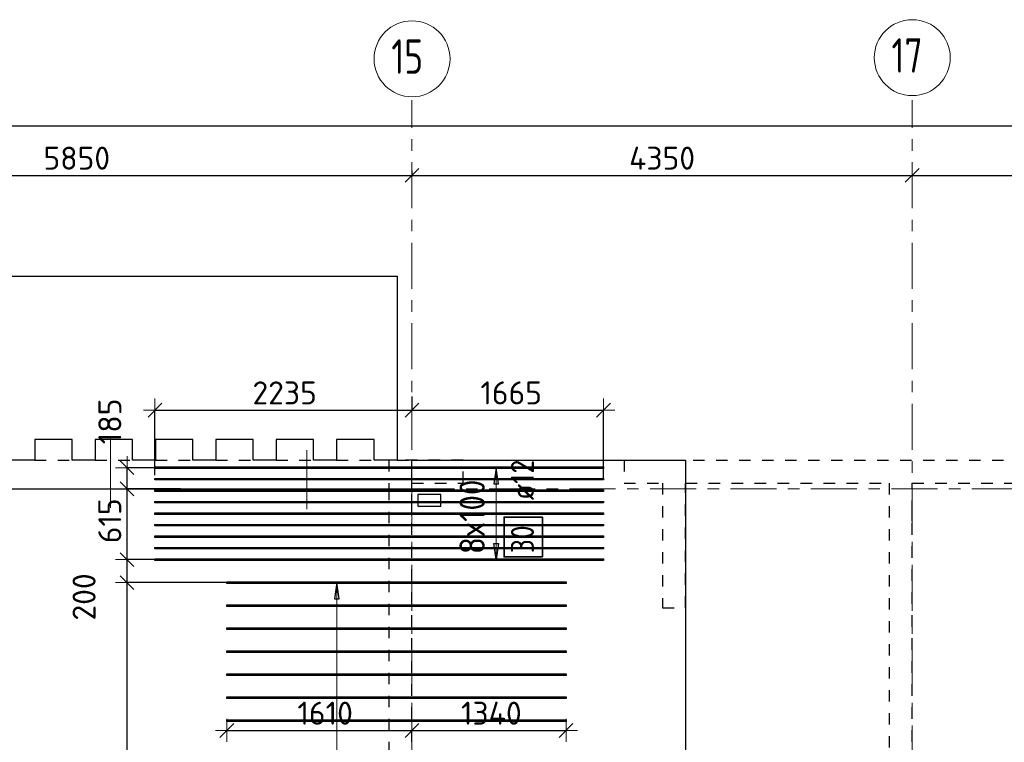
# Model space of a CAD drawing. Header units: metres. Extents: x -38 to 97, y -15 to 21.
# Tile 37 of 256: x 35.29 to 43.85, y 14.2 to 20.48. Entities that reach past the tile are written whole.
import ezdxf

# ---------------------------------------------------------------- set-up
doc = ezdxf.new("R2010")
doc.units = ezdxf.units.M
doc.header["$PDMODE"] = 65
for name, pattern in [('______11', [0.5, 0.4, -0.05, 0, -0.05]), ('______2', [0.0405, 0.03, -0.0105]), ('______3', [0.5, 0.4, -0.1]), ('______5', [1.1, 0.8, -0.1, 0.1, -0.1])]:
    doc.linetypes.add(name, pattern=pattern)
for name, color, linetype, lineweight in [('XR$2$Осевая линия (1)', 7, '______5', 13), ('XR$2$Размерная линия (1)', 7, 'Continuous', 13), ('XR$6$Балка (1)', 7, '______3', 13), ('XR$6$Перекрытие (1)', 7, 'Continuous', 35), ('XR$6$Размерная линия (1)', 7, 'Continuous', 13)]:
    doc.layers.add(name, color=color, linetype=linetype, lineweight=lineweight)
doc.layers.add('XR$6$Арм.стержн.Доп. Арм верхн.зоны Х', color=7, linetype='Continuous', lineweight=35, true_color=0x8c8cff)
doc.layers.add('XR$7$Стена_ бетон несущ.', color=7, linetype='Continuous', lineweight=70, true_color=0xb4b496)
doc.styles.add('ISOCPEUR', font='txt')
doc.dimstyles.new('DIMSTYLE_3', dxfattribs={"dimtxt": 0.2, "dimasz": 0.2, "dimexe": 0, "dimexo": 0, "dimgap": 0.1, "dimtad": 2, "dimdec": 0, "dimlfac": 1000, "dimrnd": 5, "dimzin": 12, "dimdsep": 46, "dimtxsty": 'ISOCPEUR', "dimblk1": 'ALL_ML_STRICH', "dimblk2": 'ALL_ML_STRICH', "dimsah": 1, "dimcen": 0, "dimclrd": 7, "dimclre": 256, "dimclrt": 7, "dimadec": 0, "dimazin": 0, "dimtfac": 1, "dimtdec": 0, "dimtix": 1, "dimtmove": 2, "dimatfit": 3, "dimfxl": 0, "dimtzin": 0, "dimlwd": 0, "dimlwe": -3, "dimarcsym": 0})
doc.dimstyles.new('DIMSTYLE_36', dxfattribs={"dimtxt": 0.2, "dimasz": 0.2, "dimexe": 0, "dimexo": 0, "dimgap": 0.1, "dimtad": 2, "dimdec": 0, "dimlfac": 1000, "dimrnd": 5, "dimzin": 12, "dimdsep": 46, "dimtxsty": 'ISOCPEUR', "dimblk1": 'ALL_ML_STRICH', "dimblk2": 'ALL_ML_STRICH', "dimsah": 1, "dimcen": 0, "dimclrd": 7, "dimclre": 256, "dimclrt": 7, "dimadec": 0, "dimazin": 0, "dimtfac": 1, "dimtdec": 0, "dimtix": 1, "dimtmove": 2, "dimatfit": 3, "dimfxl": 0, "dimtvp": 1.2, "dimtzin": 0, "dimlwd": 0, "dimlwe": -3, "dimarcsym": 0})

# ---------------------------------------------------------------- blocks, each defined once
blk = doc.blocks.new('ALL_ML_STRICH')
at = {"color": 0, "linetype": 'ByBlock', "lineweight": -2}
for p, q in [((0, -0.5), (0, 0.5)), ((-1, 0), (0.5, 0)), ((-0.3, -0.3), (0.3, 0.3))]:
    blk.add_line(p, q, dxfattribs=at)
blk = doc.blocks.new('*D11')
at = {"layer": 'DEFPOINTS', "color": 7, "linetype": 'Continuous', "lineweight": 13, "transparency": 33554687}
for p in [(0.5, 19.5574), (0.5, 19.3768), (61.6, 17.1197)]:
    blk.add_point(p, dxfattribs=at)
at = {"layer": 'XR$2$Размерная линия (1)', "color": 9, "linetype": 'Continuous', "lineweight": -2, "true_color": 0xc7c7c7, "transparency": 33554687}
for p, q in [((0.5, 19.3568), (0.5, 19.5574)), ((61.6, 17.1397), (61.6, 19.5574))]:
    blk.add_line(p, q, dxfattribs=at)
at = {"layer": 'XR$2$Размерная линия (1)', "color": 7, "linetype": 'Continuous', "lineweight": -2, "transparency": 33554687}
blk.add_line((0.5, 19.5574), (61.6, 19.5574), dxfattribs=at)
at = {"layer": 'XR$2$Размерная линия (1)', "color": 7, "linetype": 'Continuous', "lineweight": 13, "transparency": 33554687, "xscale": 0.2, "yscale": 0.2, "zscale": 0.2, "rotation": 180}
blk.add_blockref('ALL_ML_STRICH', (0.5, 19.5574), dxfattribs=at)
at = {"layer": 'XR$2$Размерная линия (1)', "color": 7, "linetype": 'Continuous', "lineweight": 13, "transparency": 33554687, "xscale": 0.2, "yscale": 0.2, "zscale": 0.2}
blk.add_blockref('ALL_ML_STRICH', (61.6, 19.5574), dxfattribs=at)
at = {"layer": 'XR$2$Размерная линия (1)', "color": 7, "linetype": 'Continuous', "lineweight": 13, "transparency": 33554687, "insert": (31.1, 19.7074), "char_height": 0.2, "width": 1, "attachment_point": 5, "style": 'ISOCPEUR'}
blk.add_mtext('\\A1;{61100}', dxfattribs=at)
blk = doc.blocks.new('*D34')
at = {"layer": 'DEFPOINTS', "color": 7, "linetype": 'Continuous', "lineweight": 13, "transparency": 33554687}
for p in [(38.7, 19.1856), (32.85, 19.1352), (32.85, 19.1261)]:
    blk.add_point(p, dxfattribs=at)
at = {"layer": 'XR$2$Размерная линия (1)', "color": 9, "linetype": 'Continuous', "lineweight": -2, "true_color": 0xc7c7c7, "transparency": 33554687}
for p, q in [((32.85, 19.1261), (32.85, 19.1261)), ((38.7, 19.1656), (38.7, 19.1261))]:
    blk.add_line(p, q, dxfattribs=at)
at = {"layer": 'XR$2$Размерная линия (1)', "color": 7, "linetype": 'Continuous', "lineweight": -2, "transparency": 33554687}
blk.add_line((32.85, 19.1261), (38.7, 19.1261), dxfattribs=at)
at = {"layer": 'XR$2$Размерная линия (1)', "color": 7, "linetype": 'Continuous', "lineweight": 13, "transparency": 33554687, "xscale": 0.2, "yscale": 0.2, "zscale": 0.2, "rotation": 180}
blk.add_blockref('ALL_ML_STRICH', (32.85, 19.1261), dxfattribs=at)
at = {"layer": 'XR$2$Размерная линия (1)', "color": 7, "linetype": 'Continuous', "lineweight": 13, "transparency": 33554687, "xscale": 0.2, "yscale": 0.2, "zscale": 0.2}
blk.add_blockref('ALL_ML_STRICH', (38.7, 19.1261), dxfattribs=at)
at = {"layer": 'XR$2$Размерная линия (1)', "color": 7, "linetype": 'Continuous', "lineweight": 13, "transparency": 33554687, "insert": (35.785, 19.2761), "char_height": 0.2, "width": 0.8, "attachment_point": 5, "style": 'ISOCPEUR'}
blk.add_mtext('\\A1;{5850}', dxfattribs=at)
blk = doc.blocks.new('*D35')
at = {"layer": 'DEFPOINTS', "color": 7, "linetype": 'Continuous', "lineweight": 13, "transparency": 33554687}
for p in [(38.7, 19.1856), (38.7, 19.1261), (43.05, 19.1044)]:
    blk.add_point(p, dxfattribs=at)
at = {"layer": 'XR$2$Размерная линия (1)', "color": 9, "linetype": 'Continuous', "lineweight": -2, "true_color": 0xc7c7c7, "transparency": 33554687}
for p, q in [((38.7, 19.1656), (38.7, 19.1261)), ((43.05, 19.1244), (43.05, 19.1261))]:
    blk.add_line(p, q, dxfattribs=at)
at = {"layer": 'XR$2$Размерная линия (1)', "color": 7, "linetype": 'Continuous', "lineweight": -2, "transparency": 33554687}
blk.add_line((38.7, 19.1261), (43.05, 19.1261), dxfattribs=at)
at = {"layer": 'XR$2$Размерная линия (1)', "color": 7, "linetype": 'Continuous', "lineweight": 13, "transparency": 33554687, "xscale": 0.2, "yscale": 0.2, "zscale": 0.2, "rotation": 180}
blk.add_blockref('ALL_ML_STRICH', (38.7, 19.1261), dxfattribs=at)
at = {"layer": 'XR$2$Размерная линия (1)', "color": 7, "linetype": 'Continuous', "lineweight": 13, "transparency": 33554687, "xscale": 0.2, "yscale": 0.2, "zscale": 0.2}
blk.add_blockref('ALL_ML_STRICH', (43.05, 19.1261), dxfattribs=at)
at = {"layer": 'XR$2$Размерная линия (1)', "color": 7, "linetype": 'Continuous', "lineweight": 13, "transparency": 33554687, "insert": (40.875, 19.2761), "char_height": 0.2, "width": 0.8, "attachment_point": 5, "style": 'ISOCPEUR'}
blk.add_mtext('\\A1;{4350}', dxfattribs=at)
blk = doc.blocks.new('*D36')
at = {"layer": 'DEFPOINTS', "color": 7, "linetype": 'Continuous', "lineweight": 13, "transparency": 33554687}
for p in [(43.05, 19.1261), (43.05, 19.1044), (45.65, 19.0502)]:
    blk.add_point(p, dxfattribs=at)
at = {"layer": 'XR$2$Размерная линия (1)', "color": 9, "linetype": 'Continuous', "lineweight": -2, "true_color": 0xc7c7c7, "transparency": 33554687}
for p, q in [((43.05, 19.1244), (43.05, 19.1261)), ((45.65, 19.0702), (45.65, 19.1261))]:
    blk.add_line(p, q, dxfattribs=at)
at = {"layer": 'XR$2$Размерная линия (1)', "color": 7, "linetype": 'Continuous', "lineweight": -2, "transparency": 33554687}
blk.add_line((43.05, 19.1261), (45.65, 19.1261), dxfattribs=at)
at = {"layer": 'XR$2$Размерная линия (1)', "color": 7, "linetype": 'Continuous', "lineweight": 13, "transparency": 33554687, "xscale": 0.2, "yscale": 0.2, "zscale": 0.2, "rotation": 180}
blk.add_blockref('ALL_ML_STRICH', (43.05, 19.1261), dxfattribs=at)
at = {"layer": 'XR$2$Размерная линия (1)', "color": 7, "linetype": 'Continuous', "lineweight": 13, "transparency": 33554687, "xscale": 0.2, "yscale": 0.2, "zscale": 0.2}
blk.add_blockref('ALL_ML_STRICH', (45.65, 19.1261), dxfattribs=at)
at = {"layer": 'XR$2$Размерная линия (1)', "color": 7, "linetype": 'Continuous', "lineweight": 13, "transparency": 33554687, "insert": (44.36, 19.2761), "char_height": 0.2, "width": 0.8, "attachment_point": 5, "style": 'ISOCPEUR'}
blk.add_mtext('\\A1;{2600}', dxfattribs=at)
blk = doc.blocks.new('*D1123')
at = {"layer": 'DEFPOINTS', "color": 7, "linetype": 'Continuous', "lineweight": 13, "transparency": 33554687}
for p in [(38.7, 17.2235), (36.4651, 17.0845), (36.4651, 16.4984)]:
    blk.add_point(p, dxfattribs=at)
at = {"layer": 'XR$6$Размерная линия (1)', "color": 9, "linetype": 'Continuous', "lineweight": -2, "true_color": 0xc7c7c7, "transparency": 33554687}
for p, q in [((38.7, 17.2035), (38.7, 17.0845)), ((36.4651, 16.5184), (36.4651, 17.0845))]:
    blk.add_line(p, q, dxfattribs=at)
at = {"layer": 'XR$6$Размерная линия (1)', "color": 7, "linetype": 'Continuous', "lineweight": -2, "transparency": 33554687}
blk.add_line((36.4651, 17.0845), (38.7, 17.0845), dxfattribs=at)
at = {"layer": 'XR$6$Размерная линия (1)', "color": 7, "linetype": 'Continuous', "lineweight": 13, "transparency": 33554687, "xscale": 0.2, "yscale": 0.2, "zscale": 0.2, "rotation": 180}
blk.add_blockref('ALL_ML_STRICH', (36.4651, 17.0845), dxfattribs=at)
at = {"layer": 'XR$6$Размерная линия (1)', "color": 7, "linetype": 'Continuous', "lineweight": 13, "transparency": 33554687, "xscale": 0.2, "yscale": 0.2, "zscale": 0.2}
blk.add_blockref('ALL_ML_STRICH', (38.7, 17.0845), dxfattribs=at)
at = {"layer": 'XR$6$Размерная линия (1)', "color": 7, "linetype": 'Continuous', "lineweight": 13, "transparency": 33554687, "insert": (37.5926, 17.2345), "char_height": 0.2, "width": 0.8, "attachment_point": 5, "style": 'ISOCPEUR'}
blk.add_mtext('\\A1;{2235}', dxfattribs=at)
blk = doc.blocks.new('*D1124')
at = {"layer": 'DEFPOINTS', "color": 7, "linetype": 'Continuous', "lineweight": 13, "transparency": 33554687}
for p in [(38.7, 17.2235), (38.7, 17.0845), (40.3651, 16.4749)]:
    blk.add_point(p, dxfattribs=at)
at = {"layer": 'XR$6$Размерная линия (1)', "color": 9, "linetype": 'Continuous', "lineweight": -2, "true_color": 0xc7c7c7, "transparency": 33554687}
for p, q in [((38.7, 17.2035), (38.7, 17.0845)), ((40.3651, 16.4949), (40.3651, 17.0845))]:
    blk.add_line(p, q, dxfattribs=at)
at = {"layer": 'XR$6$Размерная линия (1)', "color": 7, "linetype": 'Continuous', "lineweight": -2, "transparency": 33554687}
blk.add_line((38.7, 17.0845), (40.3651, 17.0845), dxfattribs=at)
at = {"layer": 'XR$6$Размерная линия (1)', "color": 7, "linetype": 'Continuous', "lineweight": 13, "transparency": 33554687, "xscale": 0.2, "yscale": 0.2, "zscale": 0.2, "rotation": 180}
blk.add_blockref('ALL_ML_STRICH', (38.7, 17.0845), dxfattribs=at)
at = {"layer": 'XR$6$Размерная линия (1)', "color": 7, "linetype": 'Continuous', "lineweight": 13, "transparency": 33554687, "xscale": 0.2, "yscale": 0.2, "zscale": 0.2}
blk.add_blockref('ALL_ML_STRICH', (40.3651, 17.0845), dxfattribs=at)
at = {"layer": 'XR$6$Размерная линия (1)', "color": 7, "linetype": 'Continuous', "lineweight": 13, "transparency": 33554687, "insert": (39.5626, 17.2345), "char_height": 0.2, "width": 0.8, "attachment_point": 5, "style": 'ISOCPEUR'}
blk.add_mtext('\\A1;{1665}', dxfattribs=at)
blk = doc.blocks.new('*D1125')
at = {"layer": 'DEFPOINTS', "color": 7, "linetype": 'Continuous', "lineweight": 13, "transparency": 33554687}
for p in [(37.0901, 14.2984), (37.0901, 14.2724), (38.7, 14.296)]:
    blk.add_point(p, dxfattribs=at)
at = {"layer": 'XR$6$Размерная линия (1)', "color": 9, "linetype": 'Continuous', "lineweight": -2, "true_color": 0xc7c7c7, "transparency": 33554687}
for p, q in [((37.0901, 14.2924), (37.0901, 14.2984)), ((38.7, 14.2984), (38.7, 14.2984))]:
    blk.add_line(p, q, dxfattribs=at)
at = {"layer": 'XR$6$Размерная линия (1)', "color": 7, "linetype": 'Continuous', "lineweight": -2, "transparency": 33554687}
blk.add_line((37.0901, 14.2984), (38.7, 14.2984), dxfattribs=at)
at = {"layer": 'XR$6$Размерная линия (1)', "color": 7, "linetype": 'Continuous', "lineweight": 13, "transparency": 33554687, "xscale": 0.2, "yscale": 0.2, "zscale": 0.2, "rotation": 180}
blk.add_blockref('ALL_ML_STRICH', (37.0901, 14.2984), dxfattribs=at)
at = {"layer": 'XR$6$Размерная линия (1)', "color": 7, "linetype": 'Continuous', "lineweight": 13, "transparency": 33554687, "xscale": 0.2, "yscale": 0.2, "zscale": 0.2}
blk.add_blockref('ALL_ML_STRICH', (38.7, 14.2984), dxfattribs=at)
at = {"layer": 'XR$6$Размерная линия (1)', "color": 7, "linetype": 'Continuous', "lineweight": 13, "transparency": 33554687, "insert": (37.9451, 14.4484), "char_height": 0.2, "width": 0.8, "attachment_point": 5, "style": 'ISOCPEUR'}
blk.add_mtext('\\A1;{1610}', dxfattribs=at)
blk = doc.blocks.new('*D1126')
at = {"layer": 'DEFPOINTS', "color": 7, "linetype": 'Continuous', "lineweight": 13, "transparency": 33554687}
for p in [(40.0401, 14.3038), (38.7, 14.2984), (38.7, 14.296)]:
    blk.add_point(p, dxfattribs=at)
at = {"layer": 'XR$6$Размерная линия (1)', "color": 9, "linetype": 'Continuous', "lineweight": -2, "true_color": 0xc7c7c7, "transparency": 33554687}
for p, q in [((38.7, 14.2984), (38.7, 14.2984)), ((40.0401, 14.2984), (40.0401, 14.2984))]:
    blk.add_line(p, q, dxfattribs=at)
at = {"layer": 'XR$6$Размерная линия (1)', "color": 7, "linetype": 'Continuous', "lineweight": -2, "transparency": 33554687}
blk.add_line((38.7, 14.2984), (40.0401, 14.2984), dxfattribs=at)
at = {"layer": 'XR$6$Размерная линия (1)', "color": 7, "linetype": 'Continuous', "lineweight": 13, "transparency": 33554687, "xscale": 0.2, "yscale": 0.2, "zscale": 0.2, "rotation": 180}
blk.add_blockref('ALL_ML_STRICH', (38.7, 14.2984), dxfattribs=at)
at = {"layer": 'XR$6$Размерная линия (1)', "color": 7, "linetype": 'Continuous', "lineweight": 13, "transparency": 33554687, "xscale": 0.2, "yscale": 0.2, "zscale": 0.2}
blk.add_blockref('ALL_ML_STRICH', (40.0401, 14.2984), dxfattribs=at)
at = {"layer": 'XR$6$Размерная линия (1)', "color": 7, "linetype": 'Continuous', "lineweight": 13, "transparency": 33554687, "insert": (39.3901, 14.4484), "char_height": 0.2, "width": 0.8, "attachment_point": 5, "style": 'ISOCPEUR'}
blk.add_mtext('\\A1;{1340}', dxfattribs=at)
blk = doc.blocks.new('*D1340')
at = {"layer": 'DEFPOINTS', "color": 7, "linetype": 'Continuous', "lineweight": 13, "transparency": 33554687}
for p in [(37.1609, 15.584), (36.222, 9), (36.5867, 9)]:
    blk.add_point(p, dxfattribs=at)
at = {"layer": 'XR$6$Размерная линия (1)', "color": 9, "linetype": 'Continuous', "lineweight": -2, "true_color": 0xc7c7c7, "transparency": 33554687}
for p, q in [((37.1409, 15.584), (36.222, 15.584)), ((36.6067, 9), (36.222, 9))]:
    blk.add_line(p, q, dxfattribs=at)
at = {"layer": 'XR$6$Размерная линия (1)', "color": 7, "linetype": 'Continuous', "lineweight": -2, "transparency": 33554687}
blk.add_line((36.222, 9), (36.222, 15.584), dxfattribs=at)
at = {"layer": 'XR$6$Размерная линия (1)', "color": 7, "linetype": 'Continuous', "lineweight": 13, "transparency": 33554687, "xscale": 0.2, "yscale": 0.2, "zscale": 0.2}
for p, rotation in [((36.222, 15.584), 90), ((36.222, 9), 270)]:
    blk.add_blockref('ALL_ML_STRICH', p, dxfattribs=dict(at, rotation=rotation))
at = {"layer": 'XR$6$Размерная линия (1)', "color": 7, "linetype": 'Continuous', "lineweight": 13, "transparency": 33554687, "insert": (36.072, 12.302), "char_height": 0.2, "width": 0.8, "attachment_point": 5, "rotation": 90, "style": 'ISOCPEUR'}
blk.add_mtext('\\A1;{6585}', dxfattribs=at)
blk = doc.blocks.new('*D1341')
at = {"layer": 'DEFPOINTS', "color": 7, "linetype": 'Continuous', "lineweight": 13, "transparency": 33554687}
for p in [(36.9648, 15.784), (36.222, 15.584), (37.1609, 15.584)]:
    blk.add_point(p, dxfattribs=at)
at = {"layer": 'XR$6$Размерная линия (1)', "color": 9, "linetype": 'Continuous', "lineweight": -2, "true_color": 0xc7c7c7, "transparency": 33554687}
for p, q in [((36.9448, 15.784), (36.222, 15.784)), ((37.1409, 15.584), (36.222, 15.584))]:
    blk.add_line(p, q, dxfattribs=at)
at = {"layer": 'XR$6$Размерная линия (1)', "color": 7, "linetype": 'Continuous', "lineweight": -2, "transparency": 33554687}
blk.add_line((36.222, 15.584), (36.222, 15.784), dxfattribs=at)
at = {"layer": 'XR$6$Размерная линия (1)', "color": 7, "linetype": 'Continuous', "lineweight": 13, "transparency": 33554687, "xscale": 0.2, "yscale": 0.2, "zscale": 0.2}
for p, rotation in [((36.222, 15.784), 90), ((36.222, 15.584), 270)]:
    blk.add_blockref('ALL_ML_STRICH', p, dxfattribs=dict(at, rotation=rotation))
at = {"layer": 'XR$6$Размерная линия (1)', "color": 7, "linetype": 'Continuous', "lineweight": 13, "transparency": 33554687, "insert": (35.8484, 15.4595), "char_height": 0.2, "width": 0.6, "attachment_point": 5, "rotation": 90, "style": 'ISOCPEUR'}
blk.add_mtext('\\A1;{200}', dxfattribs=at)
blk = doc.blocks.new('*D1342')
at = {"layer": 'DEFPOINTS', "color": 7, "linetype": 'Continuous', "lineweight": 13, "transparency": 33554687}
for p in [(36.7079, 16.4), (36.222, 15.784), (36.9648, 15.784)]:
    blk.add_point(p, dxfattribs=at)
at = {"layer": 'XR$6$Размерная линия (1)', "color": 9, "linetype": 'Continuous', "lineweight": -2, "true_color": 0xc7c7c7, "transparency": 33554687}
for p, q in [((36.6879, 16.4), (36.222, 16.4)), ((36.9448, 15.784), (36.222, 15.784))]:
    blk.add_line(p, q, dxfattribs=at)
at = {"layer": 'XR$6$Размерная линия (1)', "color": 7, "linetype": 'Continuous', "lineweight": -2, "transparency": 33554687}
blk.add_line((36.222, 15.784), (36.222, 16.4), dxfattribs=at)
at = {"layer": 'XR$6$Размерная линия (1)', "color": 7, "linetype": 'Continuous', "lineweight": 13, "transparency": 33554687, "xscale": 0.2, "yscale": 0.2, "zscale": 0.2}
for p, rotation in [((36.222, 16.4), 90), ((36.222, 15.784), 270)]:
    blk.add_blockref('ALL_ML_STRICH', p, dxfattribs=dict(at, rotation=rotation))
at = {"layer": 'XR$6$Размерная линия (1)', "color": 7, "linetype": 'Continuous', "lineweight": 13, "transparency": 33554687, "insert": (36.072, 16.122), "char_height": 0.2, "width": 0.6, "attachment_point": 5, "rotation": 90, "style": 'ISOCPEUR'}
blk.add_mtext('\\A1;{615}', dxfattribs=at)
blk = doc.blocks.new('*D1343')
at = {"layer": 'DEFPOINTS', "color": 7, "linetype": 'Continuous', "lineweight": 13, "transparency": 33554687}
for p in [(36.9899, 16.584), (36.222, 16.4), (36.7079, 16.4)]:
    blk.add_point(p, dxfattribs=at)
at = {"layer": 'XR$6$Размерная линия (1)', "color": 9, "linetype": 'Continuous', "lineweight": -2, "true_color": 0xc7c7c7, "transparency": 33554687}
for p, q in [((36.9699, 16.584), (36.222, 16.584)), ((36.6879, 16.4), (36.222, 16.4))]:
    blk.add_line(p, q, dxfattribs=at)
at = {"layer": 'XR$6$Размерная линия (1)', "color": 7, "linetype": 'Continuous', "lineweight": -2, "transparency": 33554687}
blk.add_line((36.222, 16.4), (36.222, 16.584), dxfattribs=at)
at = {"layer": 'XR$6$Размерная линия (1)', "color": 7, "linetype": 'Continuous', "lineweight": 13, "transparency": 33554687, "xscale": 0.2, "yscale": 0.2, "zscale": 0.2}
for p, rotation in [((36.222, 16.584), 90), ((36.222, 16.4), 270)]:
    blk.add_blockref('ALL_ML_STRICH', p, dxfattribs=dict(at, rotation=rotation))
at = {"layer": 'XR$6$Размерная линия (1)', "color": 7, "linetype": 'Continuous', "lineweight": 13, "transparency": 33554687, "insert": (36.0723, 16.9866), "char_height": 0.2, "width": 0.6, "attachment_point": 5, "rotation": 90, "style": 'ISOCPEUR'}
blk.add_mtext('\\A1;{185}', dxfattribs=at)

msp = doc.modelspace()

# ---------------------------------------------------------------- linework, layer by layer
at = {"color": 52, "linetype": 'Continuous', "lineweight": 13, "transparency": 33554687}
for p, q in [((36.079, 16.8457), (36.079, 16.2357)), ((36.079, 16.8457), (36.079, 16.2357)), ((37.7851, 16.736), (37.7851, 16.2228)), ((37.7851, 16.736), (37.7851, 16.2228))]:
    msp.add_line(p, q, dxfattribs=at)
at = {"layer": 'XR$2$Осевая линия (1)', "color": 253, "linetype": '______11', "lineweight": 13, "true_color": 0xa0a0a0, "transparency": 33554687}
for p, q in [((38.7, 8.34), (38.7, 19.78)), ((43.05, 8.34), (43.05, 19.78)), ((-2.63, 16.4), (62.6, 16.4))]:
    msp.add_line(p, q, dxfattribs=at)
at = {"layer": 'XR$2$Осевая линия (1)', "color": 7, "linetype": 'Continuous', "lineweight": 13, "transparency": 33554687}
for centre in [(38.7004, 20.1401), (43.0504, 20.1501)]:
    msp.add_circle(centre, 0.3304, dxfattribs=at)
at = {"layer": 'XR$6$Арм.стержн.Доп. Арм верхн.зоны Х', "color": 253, "linetype": 'Continuous', "lineweight": -3, "true_color": 0xa0a0a0, "transparency": 33554687}
for p, q in [((39.4332, 16.584), (39.3332, 16.584)), ((39.4332, 16.584), (39.5332, 16.584)), ((39.4332, 15.784), (39.3332, 15.784)), ((39.4332, 15.784), (39.5332, 15.784)), ((38.047, 15.584), (37.947, 15.584)), ((38.047, 15.584), (38.147, 15.584))]:
    msp.add_line(p, q, dxfattribs=at)
at = {"layer": 'XR$6$Арм.стержн.Доп. Арм верхн.зоны Х', "color": 7, "linetype": 'Continuous', "lineweight": 25, "transparency": 33554687}
for p, q in [((39.4332, 16.584), (39.4132, 16.444)), ((39.4532, 16.444), (39.4332, 16.584)), ((39.4132, 16.444), (39.4532, 16.444)), ((39.4332, 15.784), (39.4132, 15.9239)), ((39.4132, 15.9239), (39.4532, 15.9239)), ((39.4532, 15.9239), (39.4332, 15.784)), ((38.047, 15.584), (38.027, 15.444)), ((38.067, 15.444), (38.047, 15.584)), ((38.027, 15.444), (38.067, 15.444))]:
    msp.add_line(p, q, dxfattribs=at)
at = {"layer": 'XR$6$Арм.стержн.Доп. Арм верхн.зоны Х', "color": 7, "linetype": 'Continuous', "lineweight": 13, "transparency": 33554687}
for p, q in [((39.4332, 16.584), (39.4332, 16.584)), ((39.4332, 15.784), (39.4332, 16.584)), ((39.4332, 15.784), (39.4332, 15.784)), ((38.047, 15.584), (38.047, 15.584)), ((38.047, 8.184), (38.047, 15.584))]:
    msp.add_line(p, q, dxfattribs=at)
at = {"layer": 'XR$6$Арм.стержн.Доп. Арм верхн.зоны Х', "color": 34, "linetype": 'Continuous', "lineweight": 25, "transparency": 33554687}
for points in [[(40.3651, 16.578), (36.4651, 16.578), (36.4651, 16.59), (40.3651, 16.59), (40.3651, 16.578)], [(40.3651, 16.478), (36.4651, 16.478), (36.4651, 16.49), (40.3651, 16.49), (40.3651, 16.478)], [(40.3651, 16.378), (36.4651, 16.378), (36.4651, 16.39), (40.3651, 16.39), (40.3651, 16.378)], [(40.3651, 16.278), (36.4651, 16.278), (36.4651, 16.29), (40.3651, 16.29), (40.3651, 16.278)], [(40.3651, 16.178), (36.4651, 16.178), (36.4651, 16.19), (40.3651, 16.19), (40.3651, 16.178)], [(40.3651, 16.078), (36.4651, 16.078), (36.4651, 16.09), (40.3651, 16.09), (40.3651, 16.078)], [(40.3651, 15.978), (36.4651, 15.978), (36.4651, 15.99), (40.3651, 15.99), (40.3651, 15.978)], [(40.3651, 15.878), (36.4651, 15.878), (36.4651, 15.89), (40.3651, 15.89), (40.3651, 15.878)], [(40.3651, 15.778), (36.4651, 15.778), (36.4651, 15.79), (40.3651, 15.79), (40.3651, 15.778)]]:
    msp.add_lwpolyline(points, dxfattribs=at)
at = {"layer": 'XR$6$Арм.стержн.Доп. Арм верхн.зоны Х', "color": 7, "linetype": 'Continuous', "lineweight": 35, "transparency": 33554687}
msp.add_lwpolyline([(39.834, 15.8075), (39.834, 16.1541), (39.5006, 16.1541), (39.5006, 15.8075), (39.834, 15.8075)], dxfattribs=at)
at = {"layer": 'XR$6$Арм.стержн.Доп. Арм верхн.зоны Х', "color": 7, "linetype": 'Continuous', "lineweight": 25, "transparency": 33554687}
for points in [[(40.0401, 15.576), (37.0901, 15.576), (37.0901, 15.592), (40.0401, 15.592), (40.0401, 15.576)], [(40.0401, 15.376), (37.0901, 15.376), (37.0901, 15.392), (40.0401, 15.392), (40.0401, 15.376)], [(40.0401, 15.176), (37.0901, 15.176), (37.0901, 15.192), (40.0401, 15.192), (40.0401, 15.176)], [(40.0401, 14.976), (37.0901, 14.976), (37.0901, 14.992), (40.0401, 14.992), (40.0401, 14.976)], [(40.0401, 14.776), (37.0901, 14.776), (37.0901, 14.792), (40.0401, 14.792), (40.0401, 14.776)], [(40.0401, 14.576), (37.0901, 14.576), (37.0901, 14.592), (40.0401, 14.592), (40.0401, 14.576)], [(40.0401, 14.376), (37.0901, 14.376), (37.0901, 14.392), (40.0401, 14.392), (40.0401, 14.376)]]:
    msp.add_lwpolyline(points, dxfattribs=at)
at = {"layer": 'XR$6$Балка (1)', "color": 7, "linetype": '______2', "lineweight": 25, "transparency": 33554687}
for p, q in [((35.4199, 16.6502), (35.7449, 16.6502)), ((35.9449, 16.6502), (36.2699, 16.6502)), ((36.4699, 16.6502), (36.7949, 16.6502)), ((36.9949, 16.6502), (37.3199, 16.6502)), ((37.5199, 16.6502), (37.8449, 16.6502)), ((38.0449, 16.6502), (38.3699, 16.6502)), ((38.5699, 16.6502), (38.7, 16.6502))]:
    msp.add_line(p, q, dxfattribs=at)
at = {"layer": 'XR$6$Балка (1)', "color": 7, "linetype": '______2', "lineweight": 18, "transparency": 33554687}
msp.add_line((38.7, 16.6502), (38.7, 16.6502), dxfattribs=at)
at = {"layer": 'XR$6$Перекрытие (1)', "color": 7, "linetype": 'Continuous', "lineweight": 25, "transparency": 33554687}
for p, q in [((35.2199, 18.2502), (38.5699, 18.2502)), ((38.5699, 18.2502), (38.5699, 16.8302)), ((35.7449, 16.8302), (35.4199, 16.8302)), ((35.4199, 16.8302), (35.4199, 16.6502)), ((35.7449, 16.6502), (35.7449, 16.8302)), ((36.2699, 16.8302), (35.9449, 16.8302)), ((35.9449, 16.8302), (35.9449, 16.6502)), ((36.2699, 16.6502), (36.2699, 16.8302)), ((36.4699, 16.8302), (36.4699, 16.6502)), ((36.7949, 16.8302), (36.4699, 16.8302)), ((36.7949, 16.6502), (36.7949, 16.8302)), ((37.3199, 16.8302), (36.9949, 16.8302)), ((36.9949, 16.8302), (36.9949, 16.6502)), ((37.3199, 16.6502), (37.3199, 16.8302)), ((37.8449, 16.8302), (37.5199, 16.8302)), ((37.5199, 16.8302), (37.5199, 16.6502)), ((37.8449, 16.6502), (37.8449, 16.8302)), ((38.3699, 16.8302), (38.0449, 16.8302)), ((38.0449, 16.8302), (38.0449, 16.6502)), ((38.3699, 16.6502), (38.3699, 16.8302)), ((38.5699, 16.8302), (38.5699, 16.6502)), ((35.4199, 16.6502), (35.2199, 16.6502)), ((35.9449, 16.6502), (35.7449, 16.6502)), ((36.4699, 16.6502), (36.2699, 16.6502)), ((36.9949, 16.6502), (36.7949, 16.6502)), ((37.5199, 16.6502), (37.3199, 16.6502)), ((38.0449, 16.6502), (37.8449, 16.6502)), ((38.5699, 16.6502), (38.3699, 16.6502)), ((38.7, 16.4002), (38.7, 16.6502)), ((38.7, 16.6502), (41.0797, 16.6502)), ((41.0797, 16.6502), (41.0797, 11.7903)), ((32.725, 16.4002), (38.7, 16.4002)), ((38.95, 16.3503), (38.75, 16.3502)), ((38.75, 16.3502), (38.75, 16.2503)), ((38.95, 16.2504), (38.95, 16.3503)), ((38.75, 16.2503), (38.95, 16.2504))]:
    msp.add_line(p, q, dxfattribs=at)
at = {"layer": 'XR$7$Стена_ бетон несущ.', "color": 253, "linetype": '______2', "lineweight": -3, "true_color": 0xa0a0a0, "transparency": 33554687}
for p, q in [((38.5, 16.65), (38.5, 16.4)), ((39.145, 16.65), (38.5, 16.65)), ((39.145, 16.45), (39.145, 16.65)), ((40.545, 16.65), (45.65, 16.65)), ((40.545, 16.65), (40.545, 16.45)), ((38.7, 16.2493), (38.7, 16.45)), ((38.7, 16.45), (39.145, 16.45)), ((40.545, 16.45), (40.8797, 16.45)), ((40.8797, 16.45), (40.8797, 15.365)), ((41.0797, 15.365), (41.0797, 16.45)), ((41.0797, 16.45), (42.85, 16.45)), ((42.85, 16.45), (42.85, 13.68)), ((43.05, 16.199), (43.05, 16.45)), ((43.05, 16.45), (45.65, 16.45)), ((38.5, 16.4), (38.5, 10.6)), ((38.7, 16.1693), (38.7, 16.2493)), ((43.05, 16.119), (43.05, 16.199)), ((38.7, 9), (38.7, 16.1693)), ((43.05, 10.8), (43.05, 16.119)), ((40.8797, 15.365), (41.0797, 15.365))]:
    msp.add_line(p, q, dxfattribs=at)

# ---------------------------------------------------------------- texts
at = {"layer": 'XR$2$Осевая линия (1)', "color": 7, "linetype": 'Continuous', "lineweight": 13, "transparency": 33554687, "char_height": 0.3, "width": 0.472281, "attachment_point": 7, "style": 'ISOCPEUR'}
for s, insert in [('\\W0.75;15', (38.5204, 20.0096)), ('\\W0.75;17', (42.8704, 20.0196))]:
    msp.add_mtext(s, dxfattribs=dict(at, insert=insert))
at = {"layer": 'XR$6$Арм.стержн.Доп. Арм верхн.зоны Х', "color": 7, "linetype": 'Continuous', "lineweight": 25, "transparency": 33554687, "char_height": 0.2, "attachment_point": 7, "rotation": 90, "style": 'ISOCPEUR'}
for s, insert, width in [('\\W0.89; ø12 ', (39.7606, 16.1875), 0.749105), ('\\W0.87;30', (39.7606, 15.8408), 0.367208)]:
    msp.add_mtext(s, dxfattribs=dict(at, insert=insert, width=width))
at = {"layer": 'XR$6$Арм.стержн.Доп. Арм верхн.зоны Х', "color": 7, "linetype": 'Continuous', "lineweight": 13, "transparency": 33554687, "insert": (39.3332, 15.832), "char_height": 0.22, "width": 0.823552, "attachment_point": 7, "rotation": 90, "style": 'ISOCPEUR'}
msp.add_mtext('\\W0.89;8x100', dxfattribs=at)

# ---------------------------------------------------------------- dimensions: what is measured, and where the dimension line sits
at = {"layer": 'XR$2$Размерная линия (1)', "color": 7, "linetype": 'Continuous', "lineweight": 13, "transparency": 33554687}
for base, p1, p2, picture, middle in [((61.6, 19.5574), (0.5, 19.3568), (61.6, 17.1397), '*D11', (31.1, 19.7074)), ((38.7, 19.1261), (32.85, 19.1261), (38.7, 19.1656), '*D34', (35.785, 19.2761)), ((43.05, 19.1261), (38.7, 19.1656), (43.05, 19.1244), '*D35', (40.875, 19.2761)), ((45.65, 19.1261), (43.05, 19.1244), (45.65, 19.0702), '*D36', (44.36, 19.2761))]:
    dim = msp.add_linear_dim(base=base, p1=p1, p2=p2, dimstyle='DIMSTYLE_3', override={"dimpost": '<>', "dimclrd": 7, "dimclre": 9, "dimclrt": 7, "dimlwd": 0, "dimlwe": 65533}, dxfattribs=at)
    dim.commit()
    dim.dimension.update_dxf_attribs({"geometry": picture, "text_midpoint": middle, "dimtype": 160})
at = {"layer": 'XR$6$Размерная линия (1)', "color": 7, "linetype": 'Continuous', "lineweight": 13, "transparency": 33554687}
for base, p1, p2, picture, middle in [((38.7, 17.0845), (36.4651, 16.5184), (38.7, 17.2035), '*D1123', (37.5926, 17.2345)), ((40.3651, 17.0845), (38.7, 17.2035), (40.3651, 16.4949), '*D1124', (39.5626, 17.2345)), ((38.7, 14.2984), (37.0901, 14.2924), (38.7, 14.2984), '*D1125', (37.9451, 14.4484)), ((40.0401, 14.2984), (38.7, 14.2984), (40.0401, 14.2984), '*D1126', (39.3901, 14.4484))]:
    dim = msp.add_linear_dim(base=base, p1=p1, p2=p2, dimstyle='DIMSTYLE_3', override={"dimpost": '<>', "dimclrd": 7, "dimclre": 9, "dimclrt": 7, "dimlwd": 0, "dimlwe": 65533}, dxfattribs=at)
    dim.commit()
    dim.dimension.update_dxf_attribs({"geometry": picture, "text_midpoint": middle, "dimtype": 160})
for base, p1, p2, dimstyle, picture, middle in [((36.222, 16.584), (36.6879, 16.4), (36.9699, 16.584), 'DIMSTYLE_36', '*D1343', (36.0723, 16.9866)), ((36.222, 16.4), (36.9448, 15.784), (36.6879, 16.4), 'DIMSTYLE_3', '*D1342', (36.072, 16.122)), ((36.222, 15.784), (37.1409, 15.584), (36.9448, 15.784), 'DIMSTYLE_36', '*D1341', (35.8484, 15.4595)), ((36.222, 15.584), (36.6067, 9), (37.1409, 15.584), 'DIMSTYLE_3', '*D1340', (36.072, 12.302))]:
    dim = msp.add_linear_dim(base=base, p1=p1, p2=p2, angle=90, dimstyle=dimstyle, override={"dimpost": '<>', "dimclrd": 7, "dimclre": 9, "dimclrt": 7, "dimlwd": 0, "dimlwe": 65533}, dxfattribs=at)
    dim.commit()
    dim.dimension.update_dxf_attribs({"geometry": picture, "text_midpoint": middle, "dimtype": 160})

doc.saveas('drawing.dxf')
